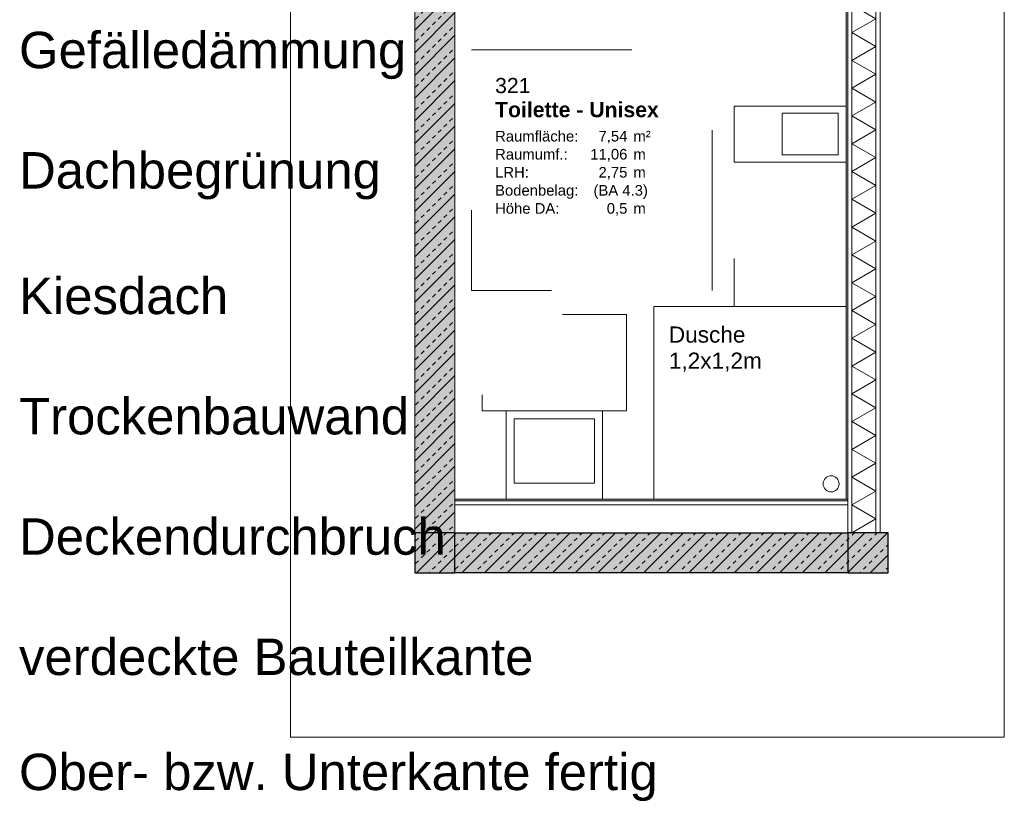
# Model space of a CAD drawing. Header units: metres. Extents: x -49 to 152, y -127 to 99.
# Tile 165 of 177: x 36.21 to 42.35, y -13.16 to -8.28. Entities that reach past the tile are written whole.
import ezdxf
from ezdxf.enums import TextEntityAlignment as Align

# ---------------------------------------------------------------- set-up
doc = ezdxf.new("R2010")
doc.units = ezdxf.units.M
doc.linetypes.add('Raster 01', pattern=[2, 1, -1])
for name, color, linetype, lineweight, true_color in [('013_Beton und Stahlbetonarbeiten-000 Sichtbeton-333 Außenstütze', 5, 'Continuous', 5, 0x0000ff), ('013_Beton und Stahlbetonarbeiten-000 Sichtbeton-334 Außenwandöf', 5, 'Continuous', 5, 0x0000ff), ('039_Trockenbauarbeiten-340 Dämmung', 7, 'Continuous', 9, 0xc0c0c0), ('045_Sanitärausstattung-allg.', 9, 'Continuous', 9, 0x808080)]:
    doc.layers.add(name, color=color, linetype=linetype, lineweight=lineweight, true_color=true_color)
for name, color, linetype, lineweight in [('013_Beton und Stahlbetonarbeiten-330 Außenstützen', 7, 'Continuous', 25), ('013_Beton und Stahlbetonarbeiten-330 Außenwände', 7, 'Continuous', 25), ('013_Beton und Stahlbetonarbeiten-340 Innenwände', 7, 'Continuous', 18), ('024_Fliesen_Plattenarbeiten-340 Fliesen', 7, 'Continuous', 9), ('039_Trockenbauarbeiten-340 Gipskarton', 7, 'Continuous', 9), ('_Legende (2D)', 7, 'Continuous', 9), ('_OG 3 (2D)', 7, 'Continuous', 9), ('AV1-Stempel-Raumstempel', 7, 'Continuous', 9), ('Keine', 7, 'Continuous', 9)]:
    doc.layers.add(name, color=color, linetype=linetype, lineweight=lineweight)
doc.styles.add('Arial', font='arial.ttf')
doc.styles.add('Arial (bold)', font='arialbd.ttf')
pattern_1 = [(45, (0, 0), (0.07071068, -0.07071068), [0.025, -0.025])]
pattern_2 = [(-135, (0.03106, -0.03313), (0.07071068, -0.07071068), [])]

# ---------------------------------------------------------------- blocks, each defined once
blk = doc.blocks.new('Group-731')
at = {"color": 255, "linetype": 'Continuous', "lineweight": 5}
blk.add_wipeout([(-21.475, 13.45), (-16.325, 13.45), (-16.325, 13.6), (-21.475, 13.6)], dxfattribs=at).dxf.layer = '039_Trockenbauarbeiten-340 Dämmung'
blk = doc.blocks.new('Group-732')
at = {"layer": '039_Trockenbauarbeiten-340 Dämmung', "transparency": 33554687, "flags": 128}
blk.add_lwpolyline([(-21.475, 13.6), (-21.3884, 13.45), (-21.3018, 13.6), (-21.2152, 13.45), (-21.1286, 13.6), (-21.042, 13.45), (-20.9554, 13.6), (-20.8688, 13.45), (-20.7822, 13.6), (-20.6956, 13.45), (-20.609, 13.6), (-20.5224, 13.45), (-20.4358, 13.6), (-20.3492, 13.45), (-20.2626, 13.6), (-20.176, 13.45), (-20.0894, 13.6), (-20.0028, 13.45), (-19.9162, 13.6), (-19.8296, 13.45), (-19.7429, 13.6), (-19.6563, 13.45), (-19.5697, 13.6), (-19.4831, 13.45), (-19.3965, 13.6), (-19.3099, 13.45), (-19.2233, 13.6), (-19.1367, 13.45), (-19.0501, 13.6), (-18.9635, 13.45), (-18.8769, 13.6), (-18.7903, 13.45), (-18.7037, 13.6), (-18.6171, 13.45), (-18.5305, 13.6), (-18.4439, 13.45), (-18.3573, 13.6), (-18.2707, 13.45), (-18.1841, 13.6), (-18.0975, 13.45), (-18.0109, 13.6), (-17.9243, 13.45), (-17.8377, 13.6), (-17.7511, 13.45), (-17.6645, 13.6), (-17.5779, 13.45), (-17.4913, 13.6), (-17.4047, 13.45), (-17.3181, 13.6), (-17.2315, 13.45), (-17.1449, 13.6), (-17.0583, 13.45), (-16.9717, 13.6), (-16.8851, 13.45), (-16.7985, 13.6), (-16.7119, 13.45), (-16.6253, 13.6), (-16.5387, 13.45), (-16.4521, 13.6), (-16.3655, 13.45), (-16.325, 13.5201)], dxfattribs=at)
blk = doc.blocks.new('Group-733')
at = {"layer": '039_Trockenbauarbeiten-340 Dämmung'}
blk.add_blockref('Group-731', (0, 0), dxfattribs=at)
at = {"layer": '039_Trockenbauarbeiten-340 Dämmung', "transparency": 33554687}
blk.add_blockref('Group-732', (0, 0), dxfattribs=at)
blk = doc.blocks.new('Parametric Object-93')
at = {"layer": '039_Trockenbauarbeiten-340 Dämmung', "color": 7, "transparency": 33554687}
blk.add_blockref('Group-733', (0, 0), dxfattribs=at)
at = {"layer": '039_Trockenbauarbeiten-340 Dämmung', "color": 0, "flags": 1}
for tag in ['IFC_UUID', 'instanceID', 'prm0_name', 'prm0_type', 'prm0_value', 'prm1_name', 'prm1_type', 'prm1_value', 'prm2_name', 'prm2_type', 'prm2_value', 'prm3_name', 'prm3_type', 'prm3_value', 'prm4_name', 'prm4_type', 'prm4_value', 'prm5_name', 'prm5_type', 'prm5_value', 'prm6_name', 'prm6_type', 'prm6_value']:
    blk.add_attdef(tag, (41.4, -11.475), '', height=0.00018, dxfattribs=at)
blk = doc.blocks.new('Raumstempel - Symbol - 2')
at = {"layer": 'AV1-Stempel-Raumstempel', "attachment_point": 1, "line_spacing_factor": 0.969524, "style": 'Arial'}
for s, insert, char_height in [('m²', (1.0125, -0.5049), 0.0662), ('Raumfläche:', (0.15, -0.5049), 0.066198), ('Raumumf.:', (0.15, -0.6174), 0.0662), ('m', (1.0125, -0.6174), 0.0662), ('LRH:', (0.15, -0.7299), 0.0662), ('m', (1.0125, -0.7299), 0.0662), ('Bodenbelag:', (0.15, -0.8424), 0.066198), ('Höhe DA:', (0.15, -0.9549), 0.0662), ('m', (1.0125, -0.9549), 0.0662)]:
    blk.add_mtext(s, dxfattribs=dict(at, insert=insert, char_height=char_height))
at = {"layer": 'AV1-Stempel-Raumstempel'}
for tag, style, p in [('Raumnummer', 'Arial', (0.15, -0.175)), ('Raumname', 'Arial (bold)', (0.15, -0.325))]:
    blk.add_attdef(tag, text='', height=0.0946, dxfattribs=dict(at, style=style)).set_placement(p, align=Align.TOP_LEFT)
at = {"layer": 'AV1-Stempel-Raumstempel', "style": 'Arial'}
for tag, p in [('Raumfläche', (0.975, -0.5049)), ('Raumumfang', (0.975, -0.6174)), ('LRH', (0.975, -0.7299)), ('Bodendetail', (1.1028, -0.8424)), ('Höhe_DA', (0.975, -0.9549))]:
    blk.add_attdef(tag, text='', height=0.0662, dxfattribs=at).set_placement(p, align=Align.TOP_RIGHT)
at = {"layer": 'Keine', "color": 0, "flags": 1}
for tag, p in [('Bodenbelag', (0, -1.3327)), ('Decke', (0, -1.5029))]:
    blk.add_attdef(tag, p, '', height=0.0946, dxfattribs=at)
blk = doc.blocks.new('Group-737')
at = {"color": 255}
blk.add_wipeout([(40.165, -10.065), (41.365, -10.065), (41.365, -11.265), (40.165, -11.265)], dxfattribs=at).dxf.layer = '045_Sanitärausstattung-allg.'
at = {"layer": '045_Sanitärausstattung-allg.', "flags": 128}
blk.add_lwpolyline([(40.165, -10.065), (41.365, -10.065), (41.365, -11.265), (40.165, -11.265)], close=True, dxfattribs=at)
at = {"color": 255}
blk.add_wipeout([(41.27, -11.12), (41.3054, -11.1346), (41.32, -11.17), (41.3054, -11.2054), (41.27, -11.22), (41.2346, -11.2054), (41.22, -11.17), (41.2346, -11.1346)], dxfattribs=at).dxf.layer = '045_Sanitärausstattung-allg.'
at = {"layer": '045_Sanitärausstattung-allg.'}
blk.add_circle((41.27, -11.17), 0.05, dxfattribs=at)
blk = doc.blocks.new('Group-738')
at = {"layer": '045_Sanitärausstattung-allg.', "linetype": 'Raster 01', "flags": 128}
blk.add_lwpolyline([(39.995, -10.715), (39.095, -10.715), (39.095, -10.115), (39.995, -10.115)], close=True, dxfattribs=at)
blk = doc.blocks.new('Group-739')
at = {"layer": '045_Sanitärausstattung-allg.', "linetype": 'Raster 01', "flags": 128}
blk.add_lwpolyline([(41.365, -10.065), (40.665, -10.065), (40.665, -9.165), (41.365, -9.165)], close=True, dxfattribs=at)
blk = doc.blocks.new('OG 3 (2D)')
at = {"layer": '013_Beton und Stahlbetonarbeiten-330 Außenstützen', "linetype": 'Continuous', "lineweight": 0, "true_color": 0xc0c0c0}
blk.add_hatch(color=9, dxfattribs=at).paths.add_polyline_path([(38.925, -11.475), (38.675, -11.475), (38.675, -11.725), (38.925, -11.725)])
at = {"layer": '013_Beton und Stahlbetonarbeiten-330 Außenstützen', "linetype": 'Continuous', "lineweight": 13}
h = blk.add_hatch(dxfattribs=at)
h.set_pattern_fill('Stahlbeton', color=251, style=0, pattern_type=2)
h.set_pattern_definition(pattern_1)
h.paths.add_polyline_path([(38.925, -11.475), (38.675, -11.475), (38.675, -11.725), (38.925, -11.725)])
h = blk.add_hatch(dxfattribs=at)
h.set_pattern_fill('Stahlbeton-1', color=251, style=0, pattern_type=2)
h.set_pattern_definition(pattern_2)
h.paths.add_polyline_path([(38.925, -11.475), (38.675, -11.475), (38.675, -11.725), (38.925, -11.725)])
at = {"layer": '013_Beton und Stahlbetonarbeiten-340 Innenwände', "linetype": 'Continuous', "lineweight": 0, "true_color": 0xc0c0c0}
blk.add_hatch(color=9, dxfattribs=at).paths.add_polyline_path([(38.675, -11.475), (38.675, -6.075), (38.925, -6.075), (38.925, -11.475)])
at = {"layer": '013_Beton und Stahlbetonarbeiten-340 Innenwände', "linetype": 'Continuous', "lineweight": 13}
h = blk.add_hatch(dxfattribs=at)
h.set_pattern_fill('Stahlbeton', color=251, style=0, pattern_type=2)
h.set_pattern_definition(pattern_1)
h.paths.add_polyline_path([(38.675, -11.475), (38.675, -6.075), (38.925, -6.075), (38.925, -11.475)])
h = blk.add_hatch(dxfattribs=at)
h.set_pattern_fill('Stahlbeton-1', color=251, style=0, pattern_type=2)
h.set_pattern_definition(pattern_2)
h.paths.add_polyline_path([(38.675, -11.475), (38.675, -6.075), (38.925, -6.075), (38.925, -11.475)])
at = {"layer": '013_Beton und Stahlbetonarbeiten-000 Sichtbeton-333 Außenstütze', "color": 30}
blk.add_solid([(38.875, -11.525), (38.925, -11.525), (38.875, -6.125), (38.925, -6.125)], dxfattribs=at)
at = {"layer": '013_Beton und Stahlbetonarbeiten-000 Sichtbeton-334 Außenwandöf', "color": 30}
blk.add_solid([(38.725, -11.725), (38.675, -11.725), (38.725, -6.325), (38.675, -6.325)], dxfattribs=at)
at = {"layer": '013_Beton und Stahlbetonarbeiten-330 Außenstützen', "flags": 128}
blk.add_lwpolyline([(38.925, -11.475), (38.675, -11.475), (38.675, -11.725), (38.925, -11.725)], close=True, dxfattribs=at)
at = {"layer": '013_Beton und Stahlbetonarbeiten-340 Innenwände', "flags": 128}
blk.add_lwpolyline([(38.675, -11.475), (38.675, -6.075), (38.925, -6.075), (38.925, -11.475)], close=True, dxfattribs=at)
at = {"layer": '045_Sanitärausstattung-allg.', "linetype": 'Raster 01', "flags": 128}
blk.add_lwpolyline([(39.0275, -8.465), (40.5275, -8.465), (40.5275, -9.965), (39.0275, -9.965)], close=True, dxfattribs=at)
at = {"layer": '045_Sanitärausstattung-allg.'}
blk.add_blockref('Group-738', (0, 0), dxfattribs=at)
at = {"layer": 'AV1-Stempel-Raumstempel'}
blk.add_blockref('Raumstempel - Symbol - 2', (39.025, -8.465), dxfattribs=at).add_auto_attribs({'Raumname': 'Toilette - Unisex', 'Raumnummer': '321', 'Bodendetail': '(BA 4.3)', 'Raumfläche': '7,54', 'LRH': '2,75', 'Raumumfang': '11,06', 'Höhe_DA': '0,5'})
at = {"color": 255}
blk.add_wipeout([(41.55, -11.475), (41.55, -6.325), (41.4, -6.325), (41.4, -11.475)], dxfattribs=at).dxf.layer = '039_Trockenbauarbeiten-340 Dämmung'
at = {"layer": '039_Trockenbauarbeiten-340 Dämmung', "flags": 128}
blk.add_lwpolyline([(41.55, -11.475), (41.55, -6.325), (41.4, -6.325), (41.4, -11.475)], close=True, dxfattribs=at)
at = {"color": 255}
blk.add_wipeout([(39.845, -11.265), (39.245, -11.265), (39.245, -10.715), (39.845, -10.715)], dxfattribs=at).dxf.layer = '045_Sanitärausstattung-allg.'
at = {"layer": '045_Sanitärausstattung-allg.', "flags": 128}
blk.add_lwpolyline([(39.845, -11.265), (39.245, -11.265), (39.245, -10.715), (39.845, -10.715)], close=True, dxfattribs=at)
at = {"layer": '039_Trockenbauarbeiten-340 Dämmung', "rotation": 90}
blk.add_blockref('Parametric Object-93', (55, 10), dxfattribs=at)
at = {"color": 255}
for points, layer in [([(41.4, -6.325), (41.375, -6.325), (41.375, -11.475), (41.4, -11.475)], '039_Trockenbauarbeiten-340 Gipskarton'), ([(41.575, -6.325), (41.55, -6.325), (41.55, -11.475), (41.575, -11.475)], '039_Trockenbauarbeiten-340 Gipskarton'), ([(39.795, -11.165), (39.295, -11.165), (39.295, -10.765), (39.795, -10.765)], '045_Sanitärausstattung-allg.')]:
    blk.add_wipeout(points, dxfattribs=at).dxf.layer = layer
at = {"layer": '013_Beton und Stahlbetonarbeiten-330 Außenstützen', "linetype": 'Continuous', "lineweight": 0, "true_color": 0xc0c0c0}
blk.add_hatch(color=9, dxfattribs=at).paths.add_polyline_path([(41.625, -11.475), (41.375, -11.475), (41.375, -11.725), (41.625, -11.725)])
at = {"layer": '013_Beton und Stahlbetonarbeiten-330 Außenstützen', "linetype": 'Continuous', "lineweight": 13}
h = blk.add_hatch(dxfattribs=at)
h.set_pattern_fill('Stahlbeton', color=251, style=0, pattern_type=2)
h.set_pattern_definition(pattern_1)
h.paths.add_polyline_path([(41.625, -11.475), (41.375, -11.475), (41.375, -11.725), (41.625, -11.725)])
h = blk.add_hatch(dxfattribs=at)
h.set_pattern_fill('Stahlbeton-1', color=251, style=0, pattern_type=2)
h.set_pattern_definition(pattern_2)
h.paths.add_polyline_path([(41.625, -11.475), (41.375, -11.475), (41.375, -11.725), (41.625, -11.725)])
at = {"layer": '013_Beton und Stahlbetonarbeiten-330 Außenwände', "linetype": 'Continuous', "lineweight": 0, "true_color": 0xc0c0c0}
blk.add_hatch(color=9, dxfattribs=at).paths.add_polyline_path([(41.375, -11.725), (38.925, -11.725), (38.925, -11.475), (41.375, -11.475)])
at = {"layer": '013_Beton und Stahlbetonarbeiten-330 Außenwände', "linetype": 'Continuous', "lineweight": 13}
h = blk.add_hatch(dxfattribs=at)
h.set_pattern_fill('Stahlbeton', color=251, style=0, pattern_type=2)
h.set_pattern_definition(pattern_1)
h.paths.add_polyline_path([(41.375, -11.725), (38.925, -11.725), (38.925, -11.475), (41.375, -11.475)])
h = blk.add_hatch(dxfattribs=at)
h.set_pattern_fill('Stahlbeton-1', color=251, style=0, pattern_type=2)
h.set_pattern_definition(pattern_2)
h.paths.add_polyline_path([(41.375, -11.725), (38.925, -11.725), (38.925, -11.475), (41.375, -11.475)])
at = {"layer": '013_Beton und Stahlbetonarbeiten-000 Sichtbeton-333 Außenstütze', "color": 30}
blk.add_solid([(38.925, -11.475), (38.925, -11.525), (41.625, -11.475), (41.575, -11.525)], dxfattribs=at)
at = {"layer": '013_Beton und Stahlbetonarbeiten-000 Sichtbeton-334 Außenwandöf', "color": 30}
blk.add_solid([(41.625, -11.475), (41.575, -11.525), (41.625, -11.725), (41.575, -11.725)], dxfattribs=at)
at = {"layer": '013_Beton und Stahlbetonarbeiten-330 Außenstützen', "flags": 128}
blk.add_lwpolyline([(41.625, -11.475), (41.375, -11.475), (41.375, -11.725), (41.625, -11.725)], close=True, dxfattribs=at)
at = {"layer": '013_Beton und Stahlbetonarbeiten-330 Außenwände', "flags": 128}
blk.add_lwpolyline([(41.375, -11.725), (38.925, -11.725), (38.925, -11.475), (41.375, -11.475)], close=True, dxfattribs=at)
at = {"layer": '039_Trockenbauarbeiten-340 Gipskarton', "flags": 128}
for points in [[(41.4, -6.325), (41.375, -6.325), (41.375, -11.475), (41.4, -11.475)], [(41.575, -6.325), (41.55, -6.325), (41.55, -11.475), (41.575, -11.475)]]:
    blk.add_lwpolyline(points, close=True, dxfattribs=at)
at = {"layer": '045_Sanitärausstattung-allg.', "flags": 128}
blk.add_lwpolyline([(39.795, -11.165), (39.295, -11.165), (39.295, -10.765), (39.795, -10.765)], close=True, dxfattribs=at)
at = {"layer": '045_Sanitärausstattung-allg.', "color": 7}
blk.add_blockref('Group-737', (0, 0), dxfattribs=at)
at = {"layer": '024_Fliesen_Plattenarbeiten-340 Fliesen', "linetype": 'Continuous', "lineweight": 0}
blk.add_hatch(color=140, dxfattribs=at).paths.add_polyline_path([(41.365, -8.175), (41.375, -8.175), (41.375, -11.265), (41.365, -11.265)])
at = {"layer": '024_Fliesen_Plattenarbeiten-340 Fliesen', "flags": 128}
blk.add_lwpolyline([(41.365, -8.175), (41.375, -8.175), (41.375, -11.265), (41.365, -11.265)], close=True, dxfattribs=at)
at = {"layer": 'Keine', "color": 8, "transparency": 33554687, "insert": (40.2584, -10.3303), "char_height": 0.10087, "attachment_point": 4, "line_spacing_factor": 0.969122, "style": 'Arial'}
blk.add_mtext('Dusche\\P1,2x1,2m', dxfattribs=at)
at = {"color": 255}
for points, layer in [([(41.375, -11.3), (41.375, -11.275), (38.925, -11.275), (38.925, -11.3)], '039_Trockenbauarbeiten-340 Gipskarton'), ([(41.365, -9.165), (40.665, -9.165), (40.665, -8.815), (41.365, -8.815)], '045_Sanitärausstattung-allg.')]:
    blk.add_wipeout(points, dxfattribs=at).dxf.layer = layer
at = {"layer": '024_Fliesen_Plattenarbeiten-340 Fliesen', "linetype": 'Continuous', "lineweight": 0}
blk.add_hatch(color=140, dxfattribs=at).paths.add_polyline_path([(38.925, -11.265), (41.375, -11.265), (41.375, -11.275), (38.925, -11.275)])
at = {"layer": '024_Fliesen_Plattenarbeiten-340 Fliesen', "flags": 128}
blk.add_lwpolyline([(38.925, -11.265), (41.375, -11.265), (41.375, -11.275), (38.925, -11.275)], close=True, dxfattribs=at)
at = {"layer": '039_Trockenbauarbeiten-340 Gipskarton', "flags": 128}
blk.add_lwpolyline([(41.375, -11.3), (41.375, -11.275), (38.925, -11.275), (38.925, -11.3)], close=True, dxfattribs=at)
at = {"layer": '045_Sanitärausstattung-allg.', "flags": 128}
blk.add_lwpolyline([(41.365, -9.165), (40.665, -9.165), (40.665, -8.815), (41.365, -8.815)], close=True, dxfattribs=at)
at = {"layer": '045_Sanitärausstattung-allg.'}
blk.add_blockref('Group-739', (0, 0), dxfattribs=at)
at = {"color": 255}
blk.add_wipeout([(41.315, -9.12), (40.965, -9.12), (40.965, -8.86), (41.315, -8.86)], dxfattribs=at).dxf.layer = '045_Sanitärausstattung-allg.'
at = {"layer": '045_Sanitärausstattung-allg.', "flags": 128}
blk.add_lwpolyline([(41.315, -9.12), (40.965, -9.12), (40.965, -8.86), (41.315, -8.86)], close=True, dxfattribs=at)
at = {"layer": 'Keine', "color": 106, "linetype": 'Continuous', "lineweight": 13, "flags": 128}
blk.add_lwpolyline([(37.9, -4.35), (42.35, -4.35), (42.35, -12.75), (37.9, -12.75)], close=True, dxfattribs=at)
at = {"layer": 'Keine', "color": 8, "linetype": 'Continuous', "lineweight": 13, "flags": 128}
blk.add_lwpolyline([(38.925, -8.175), (41.365, -8.175), (41.365, -11.265), (38.925, -11.265)], close=True, dxfattribs=at)
blk = doc.blocks.new('Legende (2D)')
at = {"layer": 'Keine', "color": 7, "transparency": 33554687, "attachment_point": 4, "line_spacing_factor": 0.969122, "style": 'Arial'}
for s, insert, char_height in [('Gefälledämmung', (36.2069, -8.5), 0.226963), ('Dachbegrünung', (36.2069, -9.25), 0.226963), ('Kiesdach', (36.2069, -10), 0.22696), ('Trockenbauwand', (36.2069, -10.75), 0.226963), ('Deckendurchbruch', (36.2069, -11.5), 0.226963), ('verdeckte Bauteilkante', (36.2069, -12.25), 0.226963), ('Ober- bzw. Unterkante fertig', (36.2069, -13), 0.226963)]:
    blk.add_mtext(s, dxfattribs=dict(at, insert=insert, char_height=char_height))

msp = doc.modelspace()

# ---------------------------------------------------------------- block references
at = {"layer": '_OG 3 (2D)'}
msp.add_blockref('OG 3 (2D)', (0, 0), dxfattribs=at)

# ---------------------------------------------------------------- next in the draw order: block references
at = {"layer": '_Legende (2D)'}
msp.add_blockref('Legende (2D)', (0, 0), dxfattribs=at)

doc.saveas('drawing.dxf')
